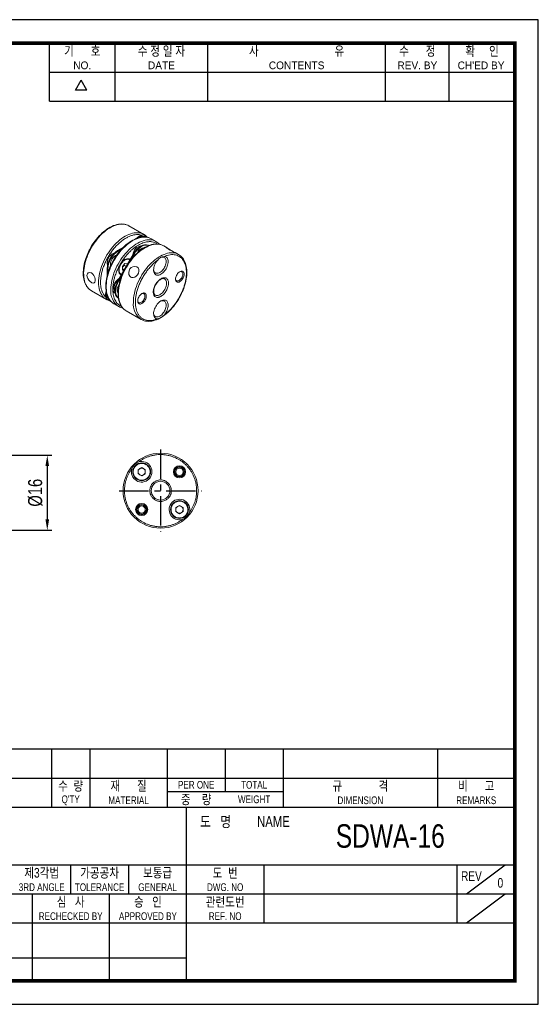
# Model space of a CAD drawing. Header units: millimetres. Extents: x 0 to 297, y 0 to 210.
# Tile 2 of 2: x 186 to 297, y 0 to 210. Entities that reach past the tile are written whole.
import ezdxf
from ezdxf.enums import TextEntityAlignment as Align

# ---------------------------------------------------------------- set-up
doc = ezdxf.new("R2010")
doc.units = ezdxf.units.MM
doc.header["$LTSCALE"] = 5
doc.linetypes.add('CENTER', pattern=[2, 1.25, -0.25, 0.25, -0.25])
doc.layers.get('0').update_dxf_attribs({"linetype": 'CONTINUOUS'})
doc.layers.get('Defpoints').update_dxf_attribs({"linetype": 'CONTINUOUS'})
doc.layers.add('D', color=7, linetype='CONTINUOUS')
doc.styles.get("Standard").update_dxf_attribs({"font": 'Gulim.ttf', "width": 0.8, "height": 3})
doc.dimstyles.get("Standard").update_dxf_attribs({"dimtxt": 0.18, "dimasz": 0.18, "dimexe": 0.18, "dimexo": 0.0625, "dimgap": 0.09, "dimtad": 0, "dimtih": 1, "dimtoh": 1, "dimdec": 4, "dimzin": 0, "dimdsep": 46, "dimtxsty": 'Standard', "dimcen": 0.09, "dimadec": 0, "dimazin": 0, "dimtfac": 1, "dimtdec": 4, "dimtofl": 0, "dimtmove": 0, "dimatfit": 3, "dimfxl": 0, "dimtolj": 1, "dimtzin": 0, "dimarcsym": 0})

# ---------------------------------------------------------------- blocks, each defined once
blk = doc.blocks.new('*D16')
at = {"layer": 'D', "color": 1, "lineweight": -2}
for p, q in [((179.13, 117.11), (193.26, 117.11)), ((192.26, 114.81), (192.26, 103.41)), ((179.13, 101.11), (193.26, 101.11))]:
    blk.add_line(p, q, dxfattribs=at)
at = {"layer": 'D', "color": 1}
for points in [[(191.87, 114.81), (192.64, 114.81), (192.26, 117.11)], [(191.87, 103.41), (192.64, 103.41), (192.26, 101.11)]]:
    blk.add_solid(points, dxfattribs=at)
at = {"layer": 'Defpoints', "color": 0}
for p in [(178.13, 117.11), (178.13, 101.11), (192.26, 101.11)]:
    blk.add_point(p, dxfattribs=at)
at = {"layer": 'D', "insert": (189.72, 109.11), "char_height": 3, "attachment_point": 5, "rotation": 90}
blk.add_mtext('\\A1;%%C16', dxfattribs=at)

msp = doc.modelspace()

# ---------------------------------------------------------------- linework, layer by layer
for p, q in [((192.7139, 192.6407), (192.7139, 205)), ((206.7211, 192.6407), (206.7211, 205)), ((226.4959, 192.6407), (226.4959, 205)), ((264.3976, 192.6407), (264.3976, 205)), ((277.9928, 192.6407), (277.9928, 205)), ((192.7139, 198.8204), (291.588, 198.8204)), ((198.2565, 194.9765), (199.4924, 197.1172)), ((200.7283, 194.9765), (199.4924, 197.1172)), ((200.7283, 194.9765), (198.2565, 194.9765)), ((192.7139, 192.6407), (291.588, 192.6407)), ((292, 54.437), (147.8086, 54.437)), ((193.1259, 54.437), (193.1259, 42.0778)), ((201.3654, 54.437), (201.3654, 42.0778)), ((217.8444, 54.437), (217.8444, 42.0778)), ((230.2037, 54.437), (230.2037, 45.3736)), ((242.563, 54.437), (242.563, 42.0778)), ((275.521, 54.437), (275.521, 42.0778)), ((147.8086, 48.2574), (292, 48.2574)), ((217.8444, 45.3736), (242.563, 45.3736)), ((147.8086, 42.0778), (292, 42.0778)), ((221.9642, 5), (221.9642, 42.0778)), ((147.8086, 29.7185), (292, 29.7185)), ((197.2457, 29.7185), (197.2457, 23.5389)), ((209.6049, 29.7185), (209.6049, 23.5389)), ((238.4432, 29.7185), (238.4432, 17.3593)), ((279.6407, 29.7185), (279.6407, 17.3593)), ((281.7006, 23.5389), (289.9401, 29.7185)), ((147.8086, 23.5389), (221.9642, 23.5389)), ((189.0061, 23.5389), (189.0061, 5)), ((205.4852, 23.5389), (205.4852, 5)), ((221.9642, 23.5389), (292, 23.5389)), ((281.7006, 17.3593), (289.9401, 23.5389)), ((147.8086, 17.3593), (292, 17.3593)), ((147.8086, 9.8798), (221.9642, 9.8798))]:
    msp.add_line(p, q)
at = {"color": 7, "linetype": 'Continuous', "lineweight": 15}
for p, q in [((212.8567, 164.1978), (209.6747, 166.0347)), ((212.8218, 163.7561), (212.6566, 163.8515)), ((212.9172, 164.1618), (212.8567, 164.1978)), ((212.4488, 161.6698), (212.3074, 161.7515)), ((213.8837, 161.8156), (213.7722, 161.8799)), ((214.4609, 163.2716), (214.4831, 163.259)), ((215.473, 162.6875), (214.4831, 163.259)), ((215.443, 162.7045), (215.473, 162.6875)), ((217.0772, 161.7613), (217.0994, 161.7486)), ((217.8175, 161.334), (217.0994, 161.7486)), ((208.5233, 161.4862), (207.2397, 160.7452)), ((207.3811, 160.6636), (207.2397, 160.7452)), ((210.6594, 160.083), (207.3222, 154.3026)), ((208.1475, 161.106), (207.3811, 160.6636)), ((210.8009, 160.0014), (210.1797, 158.9255)), ((210.6594, 160.083), (210.8009, 160.0014)), ((212.2656, 161.5641), (212.1242, 161.6457)), ((220.2813, 159.9117), (219.5632, 160.3262)), ((220.2513, 159.9287), (220.2813, 159.9117)), ((205.7767, 158.8989), (205.6353, 158.9805)), ((205.7648, 159.2048), (205.9062, 159.1232)), ((208.2892, 157.3313), (208.8355, 158.0108)), ((208.6746, 157.6418), (208.4015, 157.302)), ((208.6746, 157.6418), (208.6746, 157.8107)), ((209.1062, 157.3926), (208.6746, 157.6418)), ((208.8355, 158.0108), (209.3817, 157.9619)), ((209.3817, 157.9619), (209.3817, 157.8699)), ((205.0387, 156.9329), (205.1801, 156.8513)), ((205.0387, 156.9329), (205.0387, 155.4561)), ((205.1801, 156.8513), (205.1801, 155.9618)), ((208.2892, 156.6029), (208.2892, 157.3313)), ((208.4015, 157.302), (208.2892, 157.1624)), ((208.6754, 156.6465), (208.2892, 156.8694)), ((208.6325, 156.5722), (208.2892, 156.6029)), ((207.4636, 154.221), (207.3222, 154.3026)), ((208.088, 155.3025), (207.4636, 154.221)), ((201.6149, 152.2139), (201.6754, 152.178)), ((201.6754, 152.178), (204.8574, 150.341)), ((206.7011, 152.2527), (206.8425, 152.171)), ((206.8425, 151.9595), (206.7011, 152.0412)), ((204.7901, 150.3812), (204.8574, 150.341)), ((205.0575, 150.6874), (205.2221, 150.5924)), ((205.668, 150.1053), (205.6353, 150.1241)), ((206.4837, 149.4022), (207.4737, 148.8307)), ((207.3222, 150.7082), (207.4349, 150.6431)), ((207.3222, 150.7082), (207.4349, 150.6431)), ((207.4958, 148.818), (207.4737, 148.8307)), ((209.1, 147.8918), (212.282, 146.0549)), ((212.3042, 146.0422), (212.282, 146.0549)), ((211.6221, 114.0253), (212.3946, 114.4713)), ((211.6221, 113.1333), (211.6221, 114.0253)), ((212.3946, 114.4713), (213.1671, 114.0253)), ((213.1671, 114.0253), (213.1671, 113.1333)), ((212.3946, 112.6872), (211.6221, 113.1333)), ((213.1671, 113.1333), (212.3946, 112.6872)), ((219.6831, 105.9642), (220.4556, 106.4102)), ((219.6831, 105.0722), (219.6831, 105.9642)), ((220.4556, 104.6262), (219.6831, 105.0722)), ((220.4556, 106.4102), (221.2281, 105.9642)), ((221.2281, 105.0722), (220.4556, 104.6262)), ((221.2281, 105.9642), (221.2281, 105.0722))]:
    msp.add_line(p, q, dxfattribs=at)
msp.add_lwpolyline([(297, 210), (0, 210), (0, 0), (297, 0)], close=True)
msp.add_lwpolyline([(292, 205, 0.8, 0.8, 0), (5, 205, 0.8, 0.8, 0), (5, 5, 0.8, 0.8, 0), (292, 5, 0.8, 0.8, 0)], format="xyseb", close=True)
at = {"color": 7, "linetype": 'Continuous', "lineweight": 15, "flags": 128}
for points in [[(209.7449, 165.9881), (209.6254, 166.0626), (209.3433, 166.1986), (209.0401, 166.306), (208.7159, 166.3826), (208.4087, 166.4231), (208.0911, 166.4356), (207.7645, 166.4198), (207.4303, 166.376), (207.0899, 166.3043), (206.7448, 166.2051), (206.3964, 166.079), (206.0461, 165.9266), (205.6952, 165.7488), (205.345, 165.5463), (204.9969, 165.3201), (204.6521, 165.0713), (204.312, 164.8011), (203.9779, 164.5106), (203.6511, 164.2016), (203.3332, 163.8757), (203.0261, 163.5354), (202.7322, 163.1843), (202.4558, 162.8291), (202.2076, 162.4871), (202.0114, 162.1996), (201.8493, 161.9494), (201.6544, 161.6318), (201.5649, 161.4791)], [(209.6747, 166.0347), (209.4621, 166.1451), (209.1632, 166.2626), (208.8476, 166.3461), (208.517, 166.3951), (208.1728, 166.4093), (207.8166, 166.3888), (207.4503, 166.3335), (207.0755, 166.2438), (206.6941, 166.1201), (206.3077, 165.9629), (205.9184, 165.7731), (205.5279, 165.5515), (205.1381, 165.2992), (204.7509, 165.0174), (204.3681, 164.7074), (203.9915, 164.3707), (203.6229, 164.009), (203.2641, 163.6239), (202.9168, 163.2172), (202.5826, 162.791), (202.2632, 162.3472), (201.96, 161.8879), (201.6746, 161.4154)], [(212.8567, 164.1978), (212.7869, 164.2367), (212.4968, 164.3712), (212.1894, 164.4718), (211.8661, 164.538), (211.5284, 164.5696), (211.1781, 164.5665), (210.8166, 164.5285), (210.4458, 164.456), (210.0675, 164.3492), (209.6834, 164.2087), (209.2953, 164.0351), (208.9052, 163.8293), (208.5148, 163.5922), (208.1261, 163.325), (207.7408, 163.0289), (207.3609, 162.7054), (206.988, 162.356), (206.6241, 161.9823), (206.2709, 161.5862), (205.9299, 161.1695), (205.603, 160.7342), (205.2915, 160.2824), (204.997, 159.8163), (204.7209, 159.338), (204.4645, 158.8498), (204.2291, 158.3541), (204.0157, 157.8533), (203.8253, 157.3497), (203.659, 156.8457), (203.5174, 156.3437), (203.4013, 155.8461), (203.3111, 155.3553), (203.2474, 154.8736), (203.2105, 154.4033), (203.2004, 153.9467), (203.2173, 153.506), (203.2611, 153.0831), (203.3315, 152.6803), (203.4283, 152.2993), (203.5509, 151.9419), (203.6988, 151.61), (203.8713, 151.305), (204.0676, 151.0285), (204.2867, 150.7817), (204.5276, 150.5658), (204.7891, 150.3818), (204.7901, 150.3812)], [(214.4585, 163.2713), (214.4337, 163.2868), (214.1516, 163.4228), (213.8484, 163.5302), (213.5242, 163.6068), (213.217, 163.6473), (212.8994, 163.6598), (212.5728, 163.6441), (212.2386, 163.6002), (211.8982, 163.5285), (211.5531, 163.4293), (211.2047, 163.3032), (210.8544, 163.1509), (210.5035, 162.973), (210.1533, 162.7705), (209.8052, 162.5443), (209.4605, 162.2955), (209.1203, 162.0253), (208.7862, 161.7348), (208.4594, 161.4258), (208.1416, 161.0999), (207.8345, 160.7596), (207.5406, 160.4085), (207.2641, 160.0533), (207.0159, 159.7113), (206.8197, 159.4239), (206.6576, 159.1736), (206.4627, 158.856), (206.3733, 158.7033), (206.114, 158.233), (206.0151, 158.0413), (205.8582, 157.7206), (205.7054, 157.3854), (205.5531, 157.0241), (205.4074, 156.6461), (205.2714, 156.2558), (205.1476, 155.8572), (205.038, 155.4535), (204.9439, 155.0474), (204.8666, 154.6414), (204.8069, 154.2377), (204.7655, 153.8382), (204.743, 153.4448), (204.7398, 153.0591), (204.7562, 152.6827), (204.7925, 152.3171), (204.8489, 151.9636), (204.9254, 151.6236), (205.0223, 151.2984), (205.1394, 150.9891), (205.277, 150.697), (205.435, 150.4233), (205.6135, 150.1692), (205.8124, 149.9359), (206.0318, 149.7248), (206.272, 149.5371), (206.4994, 149.3953)], [(206.4837, 149.4022), (206.2492, 149.5545), (206.0005, 149.7585), (205.7731, 149.9939), (205.5682, 150.2595), (205.3867, 150.5541), (205.2295, 150.8761), (205.0974, 151.2242), (204.9909, 151.5965), (204.9106, 151.9915), (204.8568, 152.4071), (204.8299, 152.8414), (204.8299, 153.2923), (204.8568, 153.7578), (204.9106, 154.2354), (204.9909, 154.7231), (205.0974, 155.2184), (205.2295, 155.7191), (205.3867, 156.2226), (205.5682, 156.7267), (205.7731, 157.2288), (206.0005, 157.7267), (206.2492, 158.2179), (206.5181, 158.7002), (206.8058, 159.1711), (207.1112, 159.6285), (207.4325, 160.0702), (207.7685, 160.4941), (208.1173, 160.8981), (208.4774, 161.2804), (208.8471, 161.6391), (209.2246, 161.9724), (209.6081, 162.2789), (209.9958, 162.5571), (210.3857, 162.8055), (210.7762, 163.0232), (211.1652, 163.2089), (211.551, 163.3618), (211.9318, 163.4813), (212.3056, 163.5666), (212.6707, 163.6175), (213.0254, 163.6337), (213.368, 163.615), (213.6968, 163.5617), (214.0104, 163.4738), (214.3071, 163.352), (214.4609, 163.2716)], [(205.8165, 152.4934), (205.83, 152.9519), (205.8703, 153.4237), (205.9374, 153.9067), (206.0309, 154.3985), (206.1502, 154.8967), (206.295, 155.3991), (206.4644, 155.9032), (206.6577, 156.4066), (206.874, 156.907), (207.1122, 157.4018), (207.3711, 157.8888), (207.6496, 158.3657), (207.9463, 158.8302), (208.2599, 159.28), (208.5887, 159.713), (208.9313, 160.1272), (209.286, 160.5206), (209.6511, 160.8913), (210.025, 161.2375), (210.4057, 161.5577), (210.7915, 161.8501), (211.1805, 162.1136), (211.571, 162.3468), (211.961, 162.5486), (212.3486, 162.718), (212.7321, 162.8543), (213.1096, 162.9568), (213.4793, 163.0249), (213.8394, 163.0585), (214.1883, 163.0572), (214.5242, 163.0212), (214.8456, 162.9505), (215.1509, 162.8456), (215.4387, 162.707), (215.443, 162.7045)], [(217.0748, 161.761), (217.05, 161.7764), (216.7679, 161.9125), (216.4647, 162.0199), (216.1405, 162.0964), (215.8333, 162.137), (215.5157, 162.1494), (215.1891, 162.1337), (214.8549, 162.0899), (214.5145, 162.0182), (214.1694, 161.919), (213.821, 161.7929), (213.4707, 161.6405), (213.1198, 161.4626), (212.7696, 161.2601), (212.4215, 161.034), (212.0768, 160.7852), (211.7366, 160.5149), (211.4025, 160.2245), (211.0757, 159.9154), (210.7579, 159.5896), (210.4508, 159.2493), (210.1569, 158.8982), (209.8804, 158.5429), (209.6322, 158.2009), (209.436, 157.9135), (209.2739, 157.6633), (209.079, 157.3456), (208.9896, 157.1929), (208.7303, 156.7226), (208.6314, 156.5309), (208.4745, 156.2102), (208.3217, 155.875), (208.1694, 155.5137), (208.0237, 155.1357), (207.8877, 154.7454), (207.7639, 154.3468), (207.6542, 153.9431), (207.5602, 153.537), (207.4829, 153.131), (207.4231, 152.7273), (207.3818, 152.3278), (207.3593, 151.9344), (207.3561, 151.5487), (207.3725, 151.1724), (207.4088, 150.8067), (207.4652, 150.4533), (207.5417, 150.1133), (207.6385, 149.788), (207.7557, 149.4787), (207.8933, 149.1866), (208.0513, 148.9129), (208.2298, 148.6588), (208.4287, 148.4256), (208.6481, 148.2144), (208.8883, 148.0267), (209.1157, 147.8849)], [(209.1, 147.8918), (208.8655, 148.0441), (208.6168, 148.2482), (208.3894, 148.4836), (208.1845, 148.7492), (208.003, 149.0437), (207.8458, 149.3658), (207.7137, 149.7138), (207.6072, 150.0862), (207.5269, 150.4811), (207.4731, 150.8967), (207.4462, 151.331), (207.4462, 151.782), (207.4731, 152.2474), (207.5269, 152.7251), (207.6072, 153.2128), (207.7137, 153.7081), (207.8458, 154.2087), (208.003, 154.7122), (208.1845, 155.2163), (208.3894, 155.7185), (208.6168, 156.2163), (208.8655, 156.7076), (209.1344, 157.1898), (209.4221, 157.6608), (209.7274, 158.1182), (210.0488, 158.5599), (210.3847, 158.9837), (210.7336, 159.3878), (211.0937, 159.77), (211.4634, 160.1287), (211.8409, 160.4621), (212.2244, 160.7686), (212.6121, 161.0467), (213.002, 161.2952), (213.3925, 161.5128), (213.7815, 161.6985), (214.1673, 161.8515), (214.5481, 161.9709), (214.9219, 162.0563), (215.287, 162.1072), (215.6417, 162.1233), (215.9843, 162.1047), (216.3131, 162.0513), (216.6267, 161.9635), (216.9234, 161.8416), (217.0772, 161.7613)], [(201.5649, 161.4791), (201.3057, 161.0088), (201.2068, 160.8171), (201.0499, 160.4964), (200.8971, 160.1612), (200.7448, 159.7999), (200.5991, 159.4219), (200.4631, 159.0316), (200.3393, 158.633), (200.2296, 158.2292), (200.1356, 157.8232), (200.0582, 157.4172), (199.9985, 157.0134), (199.9571, 156.614), (199.9346, 156.2206), (199.9314, 155.8349), (199.9479, 155.4585), (199.9842, 155.0929), (200.0405, 154.7394), (200.1171, 154.3994), (200.2139, 154.0742), (200.3311, 153.7649), (200.4687, 153.4728), (200.6267, 153.1991), (200.8051, 152.945), (201.004, 152.7117), (201.2235, 152.5006), (201.4637, 152.3129), (201.6125, 152.2201)], [(201.6746, 161.4154), (201.4082, 160.9319), (201.1621, 160.4397), (200.9376, 159.9411), (200.7356, 159.4386), (200.5571, 158.9345), (200.4031, 158.4312), (200.2741, 157.9311), (200.1709, 157.4366), (200.094, 156.9501), (200.0436, 156.4738), (200.0201, 156.0101), (200.0235, 155.5612), (200.0539, 155.1291), (200.111, 154.716), (200.1946, 154.3238), (200.3044, 153.9544), (200.4398, 153.6096), (200.6001, 153.291), (200.7846, 153), (200.9924, 152.7382), (201.2225, 152.5067), (201.4738, 152.3067), (201.6149, 152.2139)], [(210.6248, 149.7177), (210.6383, 150.1761), (210.6787, 150.6479), (210.7457, 151.1309), (210.8392, 151.6227), (210.9586, 152.121), (211.1033, 152.6233), (211.2728, 153.1274), (211.4661, 153.6308), (211.6823, 154.1312), (211.9205, 154.626), (212.1794, 155.113), (212.4579, 155.5899), (212.7547, 156.0544), (213.0682, 156.5042), (213.397, 156.9372), (213.7396, 157.3514), (214.0943, 157.7448), (214.4595, 158.1155), (214.8333, 158.4617), (215.214, 158.7819), (215.5998, 159.0744), (215.9889, 159.3378), (216.3793, 159.571), (216.7693, 159.7728), (217.1569, 159.9422), (217.5404, 160.0785), (217.9179, 160.181), (218.2876, 160.2491), (218.6477, 160.2827), (218.9966, 160.2814), (219.3325, 160.2454), (219.6539, 160.1748), (219.9592, 160.0698), (220.247, 159.9312), (220.2513, 159.9287)], [(219.562, 160.3241), (219.4999, 160.3614), (219.2119, 160.5083), (218.858, 160.6778), (218.4788, 160.861), (218.1248, 161.0449), (218.0165, 161.1058), (217.7661, 161.2627), (217.622, 161.3773), (217.5955, 161.4299), (217.6866, 161.4039), (217.8803, 161.2964), (218.1514, 161.1204), (218.4751, 160.8986), (218.6575, 160.7747)], [(220.3918, 150.6106), (220.6511, 151.0809), (220.7499, 151.2725), (220.9068, 151.5933), (221.0596, 151.9285), (221.2119, 152.2898), (221.3577, 152.6678), (221.4937, 153.058), (221.6174, 153.4567), (221.7271, 153.8604), (221.8212, 154.2665), (221.8985, 154.6725), (221.9582, 155.0762), (221.9996, 155.4757), (222.0221, 155.8691), (222.0253, 156.2548), (222.0089, 156.6311), (221.9726, 156.9968), (221.9162, 157.3502), (221.8396, 157.6902), (221.7428, 158.0155), (221.6256, 158.3248), (221.488, 158.6168), (221.33, 158.8906), (221.1516, 159.1447), (220.9527, 159.3779), (220.7332, 159.5891), (220.4931, 159.7768), (220.2487, 159.9291)], [(205.7242, 157.7314), (205.7379, 157.5337), (205.7451, 157.4898)], [(207.4916, 156.5062), (207.5053, 156.7349), (207.546, 156.9747), (207.613, 157.2208), (207.7049, 157.4681), (207.8198, 157.7116), (207.9553, 157.9464), (208.1088, 158.1676), (208.277, 158.3709), (208.4566, 158.5519), (208.6439, 158.7071), (208.8351, 158.8332), (209.0263, 158.9278), (209.2136, 158.9889), (209.3932, 159.0152), (209.5615, 159.0063), (209.7149, 158.9622), (209.8505, 158.8839), (209.9276, 158.8155)], [(217.2452, 159.5218), (217.4178, 159.4937), (217.5743, 159.4312), (217.7121, 159.3354), (217.8287, 159.2081), (217.9222, 159.0513), (217.9908, 158.8679), (218.0334, 158.6609), (218.0493, 158.4341), (218.0382, 158.1913), (218.0003, 157.9368), (217.9362, 157.6749), (217.847, 157.4103), (217.7344, 157.1475), (217.6002, 156.891), (217.4468, 156.6454), (217.2769, 156.4149), (217.0933, 156.2036), (216.8993, 156.015), (216.6983, 155.8524), (216.4938, 155.7187), (216.2892, 155.6162), (216.0882, 155.5467), (215.8943, 155.5114), (215.7107, 155.5108), (215.5408, 155.5451), (215.3874, 155.6136), (215.2532, 155.7151), (215.1406, 155.8479), (215.0514, 156.0096), (214.9873, 156.1974), (214.9494, 156.4082), (214.9383, 156.6381), (214.9542, 156.8833), (214.9968, 157.1395), (215.0654, 157.4021), (215.1589, 157.6668), (215.2755, 157.9288), (215.4132, 158.1836), (215.5698, 158.4268), (215.7424, 158.6542)], [(216.3044, 159.2019), (216.4729, 159.2836), (216.6602, 159.3447), (216.8398, 159.371), (217.008, 159.362), (217.1615, 159.318), (217.297, 159.2397), (217.4119, 159.1288), (217.5038, 158.9876), (217.5707, 158.8188), (217.6115, 158.6261), (217.6252, 158.4132), (217.6115, 158.1845), (217.5707, 157.9447), (217.5038, 157.6986), (217.4119, 157.4513), (217.297, 157.2078), (217.1615, 156.973), (217.008, 156.7517), (216.8398, 156.5485), (216.6602, 156.3675), (216.4729, 156.2123), (216.2817, 156.0861), (216.0905, 155.9916), (215.9032, 155.9305), (215.7236, 155.9042), (215.5553, 155.9131), (215.4019, 155.9572), (215.2663, 156.0355), (215.1514, 156.1463), (215.0596, 156.2876), (214.9926, 156.4563), (214.9518, 156.6491), (214.942, 156.7463)], [(201.6788, 153.941), (201.3807, 154.161), (201.1036, 154.4621), (200.8826, 154.8173), (200.7514, 155.1917), (200.7315, 155.5413), (200.8235, 155.8276), (201.0133, 156.0208), (201.2761, 156.0948), (201.5743, 156.0343), (201.6786, 155.9822), (201.9616, 155.7534), (202.2, 155.4301), (202.3754, 155.0485), (202.474, 154.6552), (202.4886, 154.3026), (202.4204, 154.03), (202.2733, 153.8615), (202.0542, 153.8128), (201.7811, 153.8878), (201.6788, 153.941)], [(208.2892, 157.1807), (208.3374, 157.2285), (208.4015, 157.302)], [(211.3648, 157.2658), (211.6153, 157.041), (211.7593, 156.7268), (211.7859, 156.3523), (211.6947, 155.9559), (211.5011, 155.5851), (211.2299, 155.2811), (210.9062, 155.0747), (210.5579, 154.9922), (210.2217, 155.0489), (210.1148, 155.1007), (209.8537, 155.3317), (209.6823, 155.6617), (209.6235, 156.0548), (209.6915, 156.4646), (209.8815, 156.8375), (210.1694, 157.1318), (210.5233, 157.3208), (210.9026, 157.3854), (211.2566, 157.3184), (211.3648, 157.2658)], [(221.4435, 155.7183), (221.4296, 155.5259), (221.3881, 155.3232), (221.3204, 155.1164), (221.2285, 154.9118), (221.1152, 154.7155), (220.9839, 154.5336), (220.8387, 154.3716), (220.6839, 154.2344), (220.5243, 154.1261), (220.3647, 154.0501), (220.2099, 154.0086), (220.0647, 154.003), (219.9334, 154.0333), (219.8201, 154.0988), (219.7282, 154.1973), (219.6605, 154.3259), (219.619, 154.4807), (219.6051, 154.6569), (219.619, 154.8493), (219.6605, 155.052), (219.7282, 155.2588), (219.8201, 155.4634), (219.9334, 155.6596), (220.0647, 155.8415), (220.2099, 156.0036), (220.3647, 156.1408), (220.5243, 156.2491), (220.6839, 156.3251), (220.8387, 156.3666), (220.9839, 156.3722), (221.1152, 156.3419), (221.2285, 156.2764), (221.3204, 156.1779), (221.3881, 156.0493), (221.4296, 155.8945), (221.4435, 155.7183)], [(221.1607, 155.7183), (221.1466, 155.5402), (221.105, 155.3523), (221.0372, 155.1614), (220.9458, 154.9744), (220.8341, 154.798), (220.706, 154.6387), (220.5663, 154.5022), (220.4199, 154.3934), (220.2722, 154.3163), (220.1285, 154.2736), (219.994, 154.2669), (219.8735, 154.2964), (219.7715, 154.361), (219.6915, 154.4585), (219.6366, 154.5853), (219.6086, 154.7369), (219.608, 154.7437)], [(220.4505, 156.2031), (220.5663, 156.248), (220.706, 156.2728), (220.8341, 156.2613), (220.9458, 156.214), (221.0372, 156.1326), (221.105, 156.0199), (221.1466, 155.8801), (221.1607, 155.7183)], [(215.284, 151.2525), (215.2609, 151.264), (215.1723, 151.3379), (215.1019, 151.4287), (215.0447, 151.5384), (215.0005, 151.6679), (214.9706, 151.8165), (214.9564, 151.9824), (214.9589, 152.1629), (214.9788, 152.3547), (215.0156, 152.5535), (215.068, 152.7534), (215.1311, 152.9431), (215.1955, 153.1054), (215.2557, 153.239), (215.3356, 153.3971), (215.3914, 153.4972)], [(217.2812, 154.7156), (217.299, 154.705), (217.4258, 154.6037), (217.5303, 154.4708), (217.6106, 154.309), (217.665, 154.1214), (217.6924, 153.9116), (217.6924, 153.6838), (217.665, 153.4423), (217.6106, 153.1919), (217.5303, 152.9374), (217.4258, 152.6839), (217.299, 152.4361), (217.1523, 152.199), (216.9888, 151.9772), (216.8114, 151.775), (216.6238, 151.5962), (216.4295, 151.4445), (216.2323, 151.3227), (216.0361, 151.2332), (215.8446, 151.1779), (215.6617, 151.1576), (215.4908, 151.1729), (215.3354, 151.2234), (215.2832, 151.2504)], [(215.3914, 153.4972), (215.5317, 153.7213), (215.5929, 153.8088), (215.6986, 153.9477), (215.8126, 154.0826), (215.9384, 154.2157), (216.0719, 154.3406), (216.2102, 154.4536), (216.3506, 154.552), (216.4903, 154.6339), (216.6268, 154.6982), (216.758, 154.7443), (216.8819, 154.7724), (216.9974, 154.7828), (217.1044, 154.776), (217.2047, 154.751), (217.2801, 154.7137)], [(204.6678, 151.4416), (204.6946, 151.2451), (204.7487, 151.0639), (204.8283, 150.9085), (204.932, 150.7822), (205.0575, 150.6874), (205.0575, 150.6874)], [(204.8951, 151.709), (204.8893, 151.6637), (204.8757, 151.435)], [(213.3825, 151.0647), (213.3686, 150.8723), (213.3271, 150.6697), (213.2594, 150.4629), (213.1675, 150.2583), (213.0542, 150.062), (212.9229, 149.8801), (212.7777, 149.7181), (212.6229, 149.5808), (212.4633, 149.4726), (212.3037, 149.3965), (212.1489, 149.3551), (212.0037, 149.3494), (211.8724, 149.3798), (211.7591, 149.4452), (211.6672, 149.5437), (211.5995, 149.6723), (211.558, 149.8271), (211.544, 150.0034), (211.558, 150.1958), (211.5995, 150.3985), (211.6672, 150.6052), (211.7591, 150.8099), (211.8724, 151.0061), (212.0037, 151.188), (212.1489, 151.3501), (212.3037, 151.4873), (212.4633, 151.5956), (212.6229, 151.6716), (212.7777, 151.713), (212.9229, 151.7187), (213.0542, 151.6883), (213.1675, 151.6229), (213.2594, 151.5244), (213.3271, 151.3958), (213.3686, 151.241), (213.3825, 151.0647)], [(212.3786, 151.5442), (212.5052, 151.5944), (212.645, 151.6193), (212.773, 151.6078), (212.8848, 151.5605), (212.9762, 151.479), (213.044, 151.3664), (213.0856, 151.2266), (213.0997, 151.0647)], [(213.0997, 151.0647), (213.0856, 150.8866), (213.044, 150.6987), (212.9762, 150.5078), (212.8848, 150.3209), (212.773, 150.1445), (212.645, 149.9852), (212.5052, 149.8487), (212.3589, 149.7399), (212.2112, 149.6627), (212.0675, 149.62), (211.933, 149.6133), (211.8125, 149.6428), (211.7105, 149.7075), (211.6305, 149.805), (211.5756, 149.9318), (211.5476, 150.0833), (211.5462, 150.1014)], [(212.3065, 146.0425), (212.3313, 146.0271), (212.6134, 145.891), (212.9166, 145.7836), (213.2408, 145.707), (213.548, 145.6665), (213.8656, 145.6541), (214.1922, 145.6698), (214.5265, 145.7136), (214.8668, 145.7853), (215.2119, 145.8845), (215.5603, 146.0106), (215.9106, 146.163), (216.2616, 146.3409), (216.6117, 146.5434), (216.9598, 146.7695), (217.3046, 147.0183), (217.6447, 147.2886), (217.9789, 147.579), (218.3056, 147.8881), (218.6235, 148.2139), (218.9306, 148.5542), (219.2245, 148.9053), (219.5009, 149.2606), (219.7491, 149.6026), (219.9453, 149.89), (220.1075, 150.1402), (220.3023, 150.4579), (220.3918, 150.6106)], [(215.7424, 146.1998), (215.5698, 146.228), (215.4132, 146.2904), (215.2755, 146.3862), (215.1589, 146.5136), (215.0654, 146.6703), (214.9968, 146.8538), (214.9542, 147.0607), (214.9383, 147.2876), (214.9494, 147.5304), (214.9873, 147.7849), (215.0514, 148.0468), (215.1406, 148.3114), (215.2532, 148.5742), (215.3874, 148.8306), (215.5408, 149.0762), (215.7107, 149.3067), (215.8943, 149.5181), (216.0882, 149.7067), (216.2892, 149.8692), (216.4938, 150.0029), (216.6983, 150.1054), (216.8993, 150.1749), (217.0933, 150.2103), (217.2769, 150.2108), (217.4468, 150.1765), (217.6002, 150.1081), (217.7344, 150.0066), (217.847, 149.8738), (217.9362, 149.7121), (218.0003, 149.5242), (218.0382, 149.3135), (218.0493, 149.0835), (218.0334, 148.8384), (217.9908, 148.5822), (217.9222, 148.3195), (217.8287, 148.0549), (217.7121, 147.7929), (217.5743, 147.538), (217.4178, 147.2948), (217.2452, 147.0674)], [(216.3836, 149.9348), (216.4729, 149.975), (216.6602, 150.0361), (216.8398, 150.0624), (217.008, 150.0535), (217.1615, 150.0094), (217.297, 149.9311), (217.4119, 149.8202), (217.5038, 149.679), (217.5707, 149.5103), (217.6115, 149.3175), (217.6252, 149.1046), (217.6115, 148.8759), (217.5707, 148.6361), (217.5038, 148.39), (217.4119, 148.1427), (217.297, 147.8992), (217.1615, 147.6644), (217.008, 147.4432), (216.8398, 147.24), (216.6602, 147.0589), (216.4729, 146.9037), (216.2817, 146.7776), (216.0905, 146.683), (215.9032, 146.6219), (215.7236, 146.5956), (215.5553, 146.6045), (215.4019, 146.6486), (215.2663, 146.7269), (215.1514, 146.8378), (215.0596, 146.979), (214.9926, 147.1477), (214.9518, 147.3405), (214.942, 147.4377)]]:
    msp.add_lwpolyline(points, dxfattribs=at)
at = {"color": 7, "linetype": 'Continuous', "lineweight": 15}
for centre, radius in [((216.4251, 109.5487), 8), ((212.3951, 113.5797), 1.9), ((220.4561, 113.5788), 1.3), ((220.4561, 113.5788), 1.1), ((220.4561, 113.5788), 1), ((220.4556, 113.5793), 0.774), ((216.4251, 109.5487), 2), ((220.4552, 105.5177), 1.9), ((212.3941, 105.5187), 1.3), ((212.3941, 105.5187), 1.1), ((212.3941, 105.5187), 1), ((212.3946, 105.5182), 0.774)]:
    msp.add_circle(centre, radius, dxfattribs=at)
for centre, radius, start, end in [((213.0351, 161.853), 2.3093, 107.24556, 140.088748), ((212.4869, 162.6672), 1.1376, 73.134195, 134.195906), ((212.2704, 163.0238), 0.9133, 64.985401, 120.374067), ((212.5535, 163.2194), 0.8634, 32.182435, 103.603612), ((211.6635, 161.983), 2.5097, 39.852776, 59.96562), ((212.5436, 159.7806), 2.0076, 95.265223, 177.367473), ((215.8907, 155.3328), 7.3512, 119.173124, 120.8215), ((212.8601, 162.3305), 1.4227, 66.203552, 116.315519), ((213.1529, 160.5257), 1.4891, 65.426355, 124.597444), ((213.2943, 160.4441), 1.4891, 65.426355, 124.597444), ((214.1533, 160.3426), 2.6902, 40.252744, 61.418368), ((207.354, 158.1059), 2.3016, 108.299072, 179.669108), ((208.1468, 157.6628), 2.4236, 115.034818, 178.37788), ((209.5148, 157.0906), 4.305, 121.903376, 150.585604), ((209.6562, 157.0089), 4.305, 121.903376, 150.585604), ((214.476, 157.9735), 4.3607, 122.636541, 151.069973), ((214.6174, 157.8919), 4.3607, 122.636541, 151.069973), ((213.1253, 159.6385), 1.7639, 93.987831, 157.374414), ((216.0321, 155.2511), 7.3512, 119.173124, 120.8215), ((209.3418, 156.7898), 4.3055, 149.41503, 178.094781), ((206.1817, 158.0928), 1.1295, 178.660654, 201.077715), ((209.4832, 156.7081), 4.3055, 149.41503, 178.094781), ((217.3958, 152.3401), 13.5057, 149.450567, 150.549433), ((217.5372, 152.2585), 13.5057, 149.450567, 150.549433), ((207.3991, 158.1113), 1.2883, 321.085701, 344.589529), ((209.5358, 158.5344), 0.4599, 34.390197, 60.753961), ((217.3646, 157.5795), 1.946, 93.517875, 146.476749), ((208.3731, 156.3974), 0.8882, 172.960417, 248.88843), ((208.1, 156.091), 0.4987, 236.536569, 266.24988), ((209.221, 152.4068), 2.9123, 122.891003, 177.490767), ((209.2217, 152.4064), 2.913, 122.898442, 177.483328), ((208.5673, 152.8099), 2.0403, 123.424277, 203.947008), ((211.0578, 152.0519), 4.3613, 148.930709, 177.361668), ((211.1992, 151.9703), 4.3613, 148.930709, 177.361668), ((208.8894, 152.3914), 1.7217, 141.92949, 206.523425), ((206.9756, 151.3589), 2.3076, 159.989273, 192.770041), ((205.8411, 151.3417), 0.97, 174.476414, 230.174297), ((209.7833, 152.0819), 3.9881, 174.077495, 234.61032), ((207.2394, 152.4338), 0.9333, 173.823226, 237.507438), ((207.2394, 152.4338), 0.9333, 173.823226, 237.507438), ((208.1858, 151.9217), 1.4895, 175.400264, 234.561487), ((214.0541, 152.1469), 7.3537, 179.176033, 180.823967), ((208.3272, 151.8401), 1.4895, 175.400264, 234.561487), ((214.1955, 152.0653), 7.3537, 179.176033, 180.823967), ((205.5589, 151.099), 0.8706, 196.698881, 265.749168), ((206.2146, 152.6022), 2.6347, 237.194881, 259.848761), ((206.4128, 151.2357), 1.3565, 183.16068, 235.025886), ((214.5916, 149.3061), 3.9881, 174.077495, 234.61032), ((208.8091, 151.0382), 2.578, 239.437311, 260.116173), ((215.3476, 148.6191), 2.4513, 279.267821, 320.726803), ((212.3951, 113.5797), 2.2, 163.877177, 106.108853), ((212.5884, 113.3864), 2.443, 109.207656, 160.778354), ((212.3946, 113.5793), 1.9, 0, 135.590845), ((212.3946, 113.5793), 0.7725, 120, 180), ((212.3946, 113.5793), 0.7725, 180, 240), ((212.3946, 113.5793), 0.7725, 60, 120), ((212.3946, 113.5793), 0.7725, 0, 60), ((212.3946, 113.5793), 0.7725, 300, 0), ((212.3946, 113.5793), 1.9, 314.603112, 0), ((220.4556, 113.5793), 1, 224.97842, 44.998815), ((212.3946, 113.5793), 0.7725, 240, 300), ((220.4552, 105.5177), 2.2, 343.877177, 286.108853), ((212.3946, 105.5182), 1, 45.017718, 180), ((212.3946, 105.5182), 1, 180, 224.974989), ((220.4556, 105.5182), 1.9, 135.007492, 314.985312), ((220.4556, 105.5182), 0.7725, 120, 180), ((220.4556, 105.5182), 0.7725, 180, 240), ((220.4556, 105.5182), 0.7725, 60, 120), ((220.4556, 105.5182), 0.7725, 0, 60), ((220.4556, 105.5182), 0.7725, 300, 0), ((220.4556, 105.5182), 0.7725, 240, 300), ((220.2619, 105.7111), 2.4429, 289.207561, 340.778472)]:
    msp.add_arc(centre, radius, start, end, dxfattribs=at)
for points, knots in [([(205.2187, 159.3694), (205.3679, 159.617), (205.67, 160.1184), (206.1869, 160.833), (206.7543, 161.5185), (207.3692, 162.1553), (208.0201, 162.7274), (208.6908, 163.2169), (209.3674, 163.6132), (210.0355, 163.9084), (210.6782, 164.0985), (211.2831, 164.1838), (211.8449, 164.1785), (212.1833, 164.0982), (212.3505, 164.0585)], [0, 0, 0, 0, 0.07861803, 0.15920834, 0.24173241, 0.32703174, 0.4131764, 0.49999989, 0.5867819, 0.67292556, 0.75826745, 0.84074869, 0.92136092, 1, 1, 1, 1]), ([(215.7711, 162.1394), (215.694, 162.197), (215.4938, 162.3466), (215.1235, 162.5091), (214.7229, 162.6177), (214.3535, 162.6631), (214.0277, 162.67), (213.6421, 162.6411), (213.1924, 162.5587), (212.6876, 162.4045), (212.1837, 162.1941), (211.6856, 161.9328), (211.1874, 161.619), (210.6836, 161.2477), (210.1786, 160.8189), (209.6713, 160.3262), (209.1766, 159.7807), (208.6978, 159.181), (208.2464, 158.5402), (207.8288, 157.864), (207.4518, 157.1641), (207.1586, 156.5306), (206.9345, 155.9749), (206.7657, 155.5012), (206.5979, 154.959), (206.4443, 154.3511), (206.3262, 153.7), (206.2539, 153.0764), (206.2451, 152.6878), (206.2407, 152.4934)], [0, 0, 0, 0, 0.02669619, 0.0693026, 0.11193786, 0.13977498, 0.16756117, 0.19542337, 0.23547231, 0.27554944, 0.31332916, 0.35113741, 0.38891709, 0.42672534, 0.4667743, 0.50685144, 0.54857016, 0.59031716, 0.63292357, 0.67555885, 0.71816529, 0.76080057, 0.78863762, 0.81642386, 0.84428604, 0.88433501, 0.92441214, 0.96218467, 1, 1, 1, 1]), ([(217.2452, 159.5218), (217.4468, 159.598), (217.8549, 159.7522), (218.454, 159.8725), (219.0434, 159.9055), (219.6087, 159.8351), (220.1366, 159.6584), (220.6115, 159.3761), (221.0232, 158.9938), (221.3632, 158.5199), (221.6255, 157.9699), (221.8077, 157.3587), (221.9184, 156.7062), (221.9319, 156.2361), (221.9385, 156.004)], [0, 0, 0, 0, 0.07863908, 0.15925126, 0.24173255, 0.32707442, 0.41321816, 0.50000004, 0.58682359, 0.67296831, 0.75826757, 0.84079169, 0.92138197, 1, 1, 1, 1]), ([(204.7251, 150.8488), (204.6072, 150.9737), (204.3685, 151.2266), (204.0828, 151.7102), (203.8541, 152.2766), (203.6973, 152.9282), (203.6187, 153.6543), (203.6235, 154.4384), (203.7119, 155.264), (203.8817, 156.1136), (204.1257, 156.9646), (204.4355, 157.7989), (204.7957, 158.6038), (205.0789, 159.1164), (205.2187, 159.3694)], [0, 0, 0, 0, 0.07861805, 0.15920834, 0.24173241, 0.32703174, 0.41317642, 0.49999992, 0.58678189, 0.67292557, 0.75826744, 0.84074869, 0.92136091, 1, 1, 1, 1]), ([(207.5627, 156.5477), (207.5669, 156.6426), (207.5754, 156.8322), (207.6353, 157.0935), (207.704, 157.3083), (207.7915, 157.5318), (207.9295, 157.8058), (208.1316, 158.1137), (208.358, 158.3791), (208.5956, 158.5967), (208.8356, 158.7608), (209.0755, 158.8738), (209.2718, 158.9205), (209.4236, 158.9286), (209.5729, 158.9134), (209.7342, 158.8592), (209.8306, 158.7668), (209.875, 158.7243)], [0, 0, 0, 0, 0.0745819, 0.14898768, 0.18964684, 0.22984938, 0.31048758, 0.39124358, 0.47188167, 0.54643443, 0.62087048, 0.69542311, 0.76985913, 0.81051816, 0.85072078, 0.93135891, 1, 1, 1, 1]), ([(211.0491, 149.7177), (211.0557, 149.9575), (211.0692, 150.4433), (211.18, 151.2236), (211.3621, 152.0452), (211.6244, 152.898), (211.9645, 153.7645), (212.3762, 154.6222), (212.8512, 155.4528), (213.3791, 156.2389), (213.9444, 156.9621), (214.5337, 157.6095), (215.1329, 158.1808), (215.5409, 158.4977), (215.7424, 158.6542)], [0, 0, 0, 0, 0.07863903, 0.15925126, 0.24173254, 0.32707444, 0.41321815, 0.50000006, 0.5868236, 0.67296825, 0.75826758, 0.84079164, 0.92138197, 1, 1, 1, 1]), ([(208.1065, 155.6611), (208.0475, 155.6784), (207.9192, 155.7159), (207.7641, 155.852), (207.6475, 156.0449), (207.5756, 156.278), (207.567, 156.4577), (207.5627, 156.5477)], [0, 0, 0, 0, 0.18109863, 0.39416418, 0.60691893, 0.80337933, 1, 1, 1, 1]), ([(221.9385, 156.004), (221.9319, 155.7641), (221.9184, 155.2783), (221.8076, 154.498), (221.6255, 153.6764), (221.3632, 152.8236), (221.0231, 151.9571), (220.6114, 151.0995), (220.1364, 150.2689), (219.6085, 149.4827), (219.0432, 148.7596), (218.4539, 148.1122), (217.8547, 147.5409), (217.4467, 147.2239), (217.2452, 147.0674)], [0, 0, 0, 0, 0.0786391, 0.15925131, 0.24173259, 0.32707446, 0.41321816, 0.50000009, 0.58682359, 0.67296828, 0.7582676, 0.84079169, 0.92138196, 1, 1, 1, 1]), ([(218.1201, 153.7997), (218.1147, 153.9147), (218.1039, 154.1445), (218.0274, 154.39), (217.9396, 154.5632), (217.8277, 154.7195), (217.6515, 154.8662), (217.3933, 154.9614), (217.1341, 154.966), (216.8993, 154.919), (216.6981, 154.8472), (216.4599, 154.7265), (216.1871, 154.5401), (215.9363, 154.3103), (215.7424, 154.0965), (215.5511, 153.857), (215.3359, 153.5292), (215.1244, 153.109), (214.9907, 152.7326), (214.9145, 152.4175), (214.8747, 152.1622), (214.8699, 152.0023), (214.8674, 151.922)], [0, 0, 0, 0, 0.06003507, 0.11995936, 0.15268888, 0.1850558, 0.24999299, 0.3150044, 0.37994157, 0.42010073, 0.45990676, 0.50000092, 0.5600176, 0.61996089, 0.65269044, 0.68505741, 0.7499946, 0.81500592, 0.87994312, 0.92005158, 0.95985761, 1, 1, 1, 1]), ([(214.8674, 151.922), (214.8729, 151.807), (214.8837, 151.5772), (214.9602, 151.3317), (215.048, 151.1585), (215.1599, 151.0022), (215.3361, 150.8554), (215.5943, 150.7602), (215.8535, 150.7556), (216.0883, 150.8026), (216.2895, 150.8744), (216.5277, 150.9951), (216.8005, 151.1815), (217.0513, 151.4113), (217.2452, 151.6251), (217.4365, 151.8646), (217.6517, 152.1924), (217.8632, 152.6127), (217.9969, 152.9891), (218.0731, 153.3041), (218.1129, 153.5594), (218.1177, 153.7194), (218.1201, 153.7997)], [0, 0, 0, 0, 0.06003512, 0.119959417, 0.152688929, 0.185055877, 0.249993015, 0.315004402, 0.379941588, 0.420100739, 0.459906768, 0.50000079, 0.560017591, 0.619960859, 0.652690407, 0.685057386, 0.749994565, 0.815005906, 0.879943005, 0.920051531, 0.959857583, 1, 1, 1, 1]), ([(206.2407, 152.4934), (206.2451, 152.3042), (206.2539, 151.9257), (206.3261, 151.3857), (206.4443, 150.8709), (206.6175, 150.3851), (206.8427, 149.9439), (207.1222, 149.5519), (207.4527, 149.223), (207.779, 148.9832), (208.0092, 148.8844), (208.0982, 148.8462)], [0, 0, 0, 0, 0.107611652, 0.215182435, 0.32919345, 0.443284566, 0.562048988, 0.680893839, 0.802185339, 0.923558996, 1, 1, 1, 1]), ([(215.7424, 146.1998), (215.5408, 146.1237), (215.1327, 145.9695), (214.5336, 145.8491), (213.9442, 145.8161), (213.3789, 145.8865), (212.851, 146.0633), (212.3761, 146.3455), (211.9644, 146.7279), (211.6243, 147.2018), (211.3621, 147.7517), (211.1799, 148.363), (211.0692, 149.0154), (211.0557, 149.4855), (211.0491, 149.7177)], [0, 0, 0, 0, 0.07863907, 0.15925129, 0.24173254, 0.32707442, 0.41321811, 0.50000005, 0.58682357, 0.67296825, 0.75826757, 0.84079163, 0.92138193, 1, 1, 1, 1]), ([(211.7847, 115.6934), (211.961, 115.8199), (212.3133, 116.0728), (212.8895, 116.399), (213.4991, 116.6824), (214.1498, 116.9157), (214.8261, 117.0921), (215.5276, 117.2072), (216.2407, 117.2579), (216.9596, 117.2413), (217.6738, 117.1583), (218.3732, 117.0095), (219.0519, 116.7985), (219.6974, 116.5302), (220.3094, 116.2093), (220.8741, 115.8443), (221.3995, 115.4416), (221.7135, 115.1424), (221.8705, 114.9928)], [0, 0, 0, 0, 0.05900518, 0.11793869, 0.17985753, 0.24172827, 0.30576349, 0.36975091, 0.43489887, 0.50000013, 0.5651481, 0.63024929, 0.69428454, 0.7582719, 0.82019074, 0.88206151, 0.94101851, 1, 1, 1, 1]), ([(210.9798, 104.1047), (210.8301, 104.2618), (210.531, 104.5759), (210.1283, 105.1016), (209.7636, 105.6662), (209.4427, 106.2785), (209.1747, 106.9239), (208.9638, 107.6028), (208.8153, 108.3021), (208.7324, 109.0165), (208.7161, 109.7353), (208.7669, 110.4485), (208.8822, 111.1498), (209.0588, 111.8262), (209.2923, 112.4766), (209.5758, 113.0862), (209.9022, 113.6622), (210.1551, 114.0145), (210.2816, 114.1907)], [0, 0, 0, 0, 0.059005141, 0.117938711, 0.179857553, 0.24172828, 0.305763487, 0.369750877, 0.434898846, 0.500000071, 0.565148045, 0.63024927, 0.69428449, 0.758271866, 0.820190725, 0.882061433, 0.941018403, 1, 1, 1, 1]), ([(210.5946, 113.5793), (210.6006, 113.6925), (210.6127, 113.9187), (210.6973, 114.1964), (210.7945, 114.4109), (210.9183, 114.6227), (211.1134, 114.8608), (211.3991, 115.0949), (211.686, 115.2427), (211.9459, 115.3276), (212.1686, 115.3701), (212.4321, 115.3862), (212.7341, 115.3585), (213.0117, 115.277), (213.2263, 115.1794), (213.438, 115.0556), (213.6762, 114.8605), (213.9102, 114.5748), (214.0582, 114.288), (214.1425, 114.0282), (214.1866, 113.8055), (214.1919, 113.6549), (214.1946, 113.5793)], [0, 0, 0, 0, 0.06005058, 0.11995933, 0.15269662, 0.18506619, 0.24999314, 0.31501475, 0.37994163, 0.42010993, 0.45991599, 0.50000114, 0.56002807, 0.6199612, 0.65269842, 0.68506808, 0.74999492, 0.81501666, 0.87994354, 0.92004706, 0.95985314, 1, 1, 1, 1]), ([(214.1946, 113.5793), (214.1886, 113.466), (214.1766, 113.2398), (214.0919, 112.9621), (213.9948, 112.7476), (213.871, 112.5358), (213.6759, 112.2977), (213.3901, 112.0636), (213.1033, 111.9158), (212.8433, 111.8309), (212.6207, 111.7884), (212.3571, 111.7723), (212.0552, 111.8001), (211.7776, 111.8816), (211.5629, 111.9792), (211.3512, 112.1029), (211.1131, 112.298), (210.879, 112.5837), (210.7311, 112.8705), (210.6467, 113.1303), (210.6027, 113.353), (210.5973, 113.5036), (210.5946, 113.5793)], [0, 0, 0, 0, 0.06005036, 0.11995925, 0.15269648, 0.18506599, 0.24999303, 0.31501479, 0.37994169, 0.42010982, 0.45991607, 0.50000107, 0.56002818, 0.61996135, 0.65269861, 0.68506806, 0.74999497, 0.81501674, 0.87994371, 0.92004711, 0.95985321, 1, 1, 1, 1]), ([(221.8705, 114.9928), (222.0202, 114.8357), (222.3192, 114.5216), (222.7219, 113.9959), (223.0867, 113.4313), (223.4076, 112.819), (223.6756, 112.1736), (223.8865, 111.4947), (224.035, 110.7954), (224.1178, 110.081), (224.1342, 109.3622), (224.0834, 108.649), (223.968, 107.9477), (223.7914, 107.2713), (223.558, 106.6209), (223.2745, 106.0112), (222.9481, 105.4353), (222.6951, 105.083), (222.5686, 104.9068)], [0, 0, 0, 0, 0.05900518, 0.11793871, 0.17985755, 0.24172829, 0.3057635, 0.36975088, 0.43489884, 0.5000001, 0.56514805, 0.63024928, 0.6942845, 0.7582719, 0.82019075, 0.88206147, 0.9410185, 1, 1, 1, 1]), ([(218.0517, 111.1749), (217.944, 111.2718), (217.7288, 111.4654), (217.4014, 111.6397), (217.1198, 111.7459), (216.8166, 111.8253), (216.4252, 111.8643), (215.9555, 111.8177), (215.5627, 111.6921), (215.2512, 111.534), (215.0116, 111.3712), (214.7589, 111.1477), (214.511, 110.8498), (214.3338, 110.5254), (214.2281, 110.2433), (214.1485, 109.9403), (214.1096, 109.5488), (214.1562, 109.0791), (214.2816, 108.6863), (214.4401, 108.3753), (214.6015, 108.1343), (214.7327, 107.9934), (214.7986, 107.9226)], [0, 0, 0, 0, 0.06003508, 0.11995943, 0.15268889, 0.18505591, 0.24999297, 0.31500432, 0.37994155, 0.42010077, 0.45990676, 0.50000088, 0.5600176, 0.61996097, 0.65269049, 0.68505744, 0.74999456, 0.81500595, 0.8799431, 0.92005158, 0.95985766, 1, 1, 1, 1]), ([(214.7986, 107.9226), (214.9063, 107.8257), (215.1215, 107.6321), (215.4489, 107.4578), (215.7305, 107.3516), (216.0337, 107.2722), (216.4251, 107.2332), (216.8948, 107.2798), (217.2876, 107.4054), (217.5991, 107.5635), (217.8387, 107.7262), (218.0914, 107.9498), (218.3392, 108.2476), (218.5165, 108.5721), (218.6222, 108.8541), (218.7018, 109.1572), (218.7407, 109.5487), (218.694, 110.0184), (218.5687, 110.4112), (218.4102, 110.7222), (218.2488, 110.9632), (218.1176, 111.1041), (218.0517, 111.1749)], [0, 0, 0, 0, 0.06003513, 0.11995948, 0.15268893, 0.18505595, 0.249993, 0.31500448, 0.37994157, 0.42010078, 0.45990679, 0.50000089, 0.56001767, 0.61996095, 0.65269049, 0.68505741, 0.74999455, 0.81500597, 0.87994307, 0.92005155, 0.95985759, 1, 1, 1, 1]), ([(218.6556, 105.5182), (218.6617, 105.6315), (218.6737, 105.8577), (218.7583, 106.1354), (218.8555, 106.3499), (218.9793, 106.5616), (219.1744, 106.7998), (219.4601, 107.0339), (219.747, 107.1817), (220.0069, 107.2666), (220.2296, 107.3091), (220.4932, 107.3251), (220.7951, 107.2974), (221.0727, 107.2159), (221.2873, 107.1183), (221.499, 106.9946), (221.7372, 106.7995), (221.9712, 106.5137), (222.1192, 106.227), (222.2036, 105.9672), (222.2476, 105.7445), (222.2529, 105.5939), (222.2556, 105.5182)], [0, 0, 0, 0, 0.06005045, 0.11995931, 0.15269654, 0.18506612, 0.24999303, 0.31501478, 0.37994163, 0.42010991, 0.45991598, 0.50000106, 0.56002816, 0.6199613, 0.65269849, 0.68506809, 0.74999501, 0.81501673, 0.8799436, 0.92004707, 0.95985318, 1, 1, 1, 1]), ([(222.2556, 105.5182), (222.2496, 105.405), (222.2376, 105.1788), (222.1529, 104.9011), (222.0558, 104.6866), (221.932, 104.4748), (221.7369, 104.2367), (221.4512, 104.0026), (221.1643, 103.8548), (220.9044, 103.7699), (220.6817, 103.7274), (220.4181, 103.7113), (220.1162, 103.739), (219.8386, 103.8205), (219.624, 103.9181), (219.4122, 104.0419), (219.1741, 104.237), (218.9401, 104.5227), (218.7921, 104.8095), (218.7077, 105.0693), (218.6637, 105.292), (218.6583, 105.4426), (218.6556, 105.5182)], [0, 0, 0, 0, 0.06005046, 0.11995932, 0.15269655, 0.18506611, 0.24999302, 0.31501477, 0.37994162, 0.4201099, 0.45991598, 0.50000113, 0.56002815, 0.61996129, 0.65269848, 0.68506808, 0.749995, 0.81501672, 0.87994362, 0.92004707, 0.95985318, 1, 1, 1, 1]), ([(221.0656, 103.4041), (220.8893, 103.2776), (220.5369, 103.0247), (219.9607, 102.6984), (219.3511, 102.4151), (218.7004, 102.1818), (218.0242, 102.0054), (217.3227, 101.8902), (216.6096, 101.8396), (215.8906, 101.8562), (215.1765, 101.9392), (214.4771, 102.088), (213.7984, 102.299), (213.1529, 102.5672), (212.5408, 102.8882), (211.9762, 103.2532), (211.4508, 103.6559), (211.1368, 103.9551), (210.9798, 104.1047)], [0, 0, 0, 0, 0.059005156, 0.117938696, 0.179857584, 0.241728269, 0.3057635, 0.369750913, 0.434898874, 0.500000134, 0.565148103, 0.630249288, 0.694284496, 0.758271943, 0.820190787, 0.882061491, 0.941018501, 1, 1, 1, 1])]:
    msp.add_open_spline(points, degree=3, knots=knots, dxfattribs=at)
at = {"layer": 'D', "color": 1, "linetype": 'CENTER'}
for p, q in [((216.4251, 118.3487), (216.4251, 100.7487)), ((207.6251, 109.5487), (225.2251, 109.5487))]:
    msp.add_line(p, q, dxfattribs=at)

# ---------------------------------------------------------------- texts
at = {"layer": 'D', "width": 0.8}
for s, height, p in [('기      호', 2.05988, (199.7175, 203.3521)), ('수 정 일 자', 2.05988, (216.6085, 203.3521)), ('사                           유', 2.059877, (245.4468, 203.3521)), ('수      정', 2.05988, (271.1952, 203.3521)), ('확     인', 2.05988, (284.9964, 203.3521)), ('수  량', 2.05988, (197.2457, 46.6095)), ('재      질', 2.05988, (209.6049, 46.6095)), ('PER ONE', 1.6479, (224.0241, 46.8155)), ('TOTAL', 1.6479, (236.3833, 46.8155)), ('규             격', 2.059877, (259.042, 46.6095)), ('비      고', 2.05988, (283.7605, 46.6095)), ("Q'TY", 1.6479, (197.2457, 43.5197)), ('MATERIAL', 1.6479, (209.6049, 43.5197)), ('중    량', 2.05988, (224.0241, 43.7257)), ('WEIGHT', 1.6479, (236.3833, 43.7257)), ('DIMENSION', 1.6479, (259.042, 43.5197)), ('REMARKS', 1.6479, (283.7605, 43.5197)), ('도   명', 2.30706, (228.1438, 38.988)), ('NAME', 2.30706, (240.5031, 38.988)), ('SDWA-16', 5, (265.4275, 35.8982)), ('제3각법', 2.05988, (191.066, 28.0706)), ('가공공차', 2.05988, (203.4253, 28.0706)), ('보통급', 2.05988, (215.7845, 28.0706)), ('도  번', 2.05988, (230.2037, 28.0706)), ('REV', 2.05988, (282.7306, 27.3497)), ('3RD ANGLE', 1.6479, (191.066, 24.9808)), ('TOLERANCE', 1.6479, (203.4253, 24.9808)), ('GENERAL', 1.6479, (215.7845, 24.9808)), ('DWG. NO', 1.6479, (230.2037, 24.9808)), ('0', 2.0599, (288.9102, 25.9078)), ('심   사', 2.05988, (197.2457, 21.891)), ('승   인', 2.05988, (213.7247, 21.891)), ('관련도번', 2.05988, (230.2037, 21.891)), ('REF. NO', 1.6479, (230.2037, 18.8012))]:
    msp.add_text(s, height=height, dxfattribs=at).set_placement(p, align=Align.MIDDLE)
at = {"layer": 'D'}
for s, p in [('NO.', (199.7175, 200.2623)), ('DATE', (216.6085, 200.2623)), ('CONTENTS', (245.4468, 200.2623)), ('REV. BY', (271.1952, 200.2623)), ("CH'ED BY", (284.7904, 200.2623))]:
    msp.add_text(s, height=1.6479, dxfattribs=at).set_placement(p, align=Align.MIDDLE)
at = {"layer": 'D', "width": 0.8}
for s, p in [('RECHECKED BY', (197.2457, 17.9772)), ('APPROVED BY', (213.7247, 17.9772))]:
    msp.add_text(s, height=1.647902, dxfattribs=at).set_placement(p, align=Align.CENTER)

# ---------------------------------------------------------------- dimensions: what is measured, and where the dimension line sits
at = {"layer": 'D'}
dim = msp.add_linear_dim(base=(192.2578, 101.1133), p1=(178.132, 117.1133), p2=(178.132, 101.1133), angle=90, text='%%C16', dimstyle='Standard', override={"dimtxt": 3, "dimasz": 2.3, "dimexe": 1, "dimexo": 1, "dimgap": 1, "dimtad": 1, "dimtih": 0, "dimtoh": 0, "dimdec": 3, "dimzin": 8, "dimcen": 1, "dimclrd": 1, "dimclre": 1, "dimclrt": 256, "dimadec": 4, "dimazin": 2, "dimtfac": 0.5, "dimtdec": 3, "dimtix": 1, "dimtofl": 1, "dimtmove": 2, "dimtzin": 8}, dxfattribs=at)
dim.commit()
dim.dimension.update_dxf_attribs({"geometry": '*D16', "text_midpoint": (189.7158, 109.1133)})

doc.saveas('drawing.dxf')
